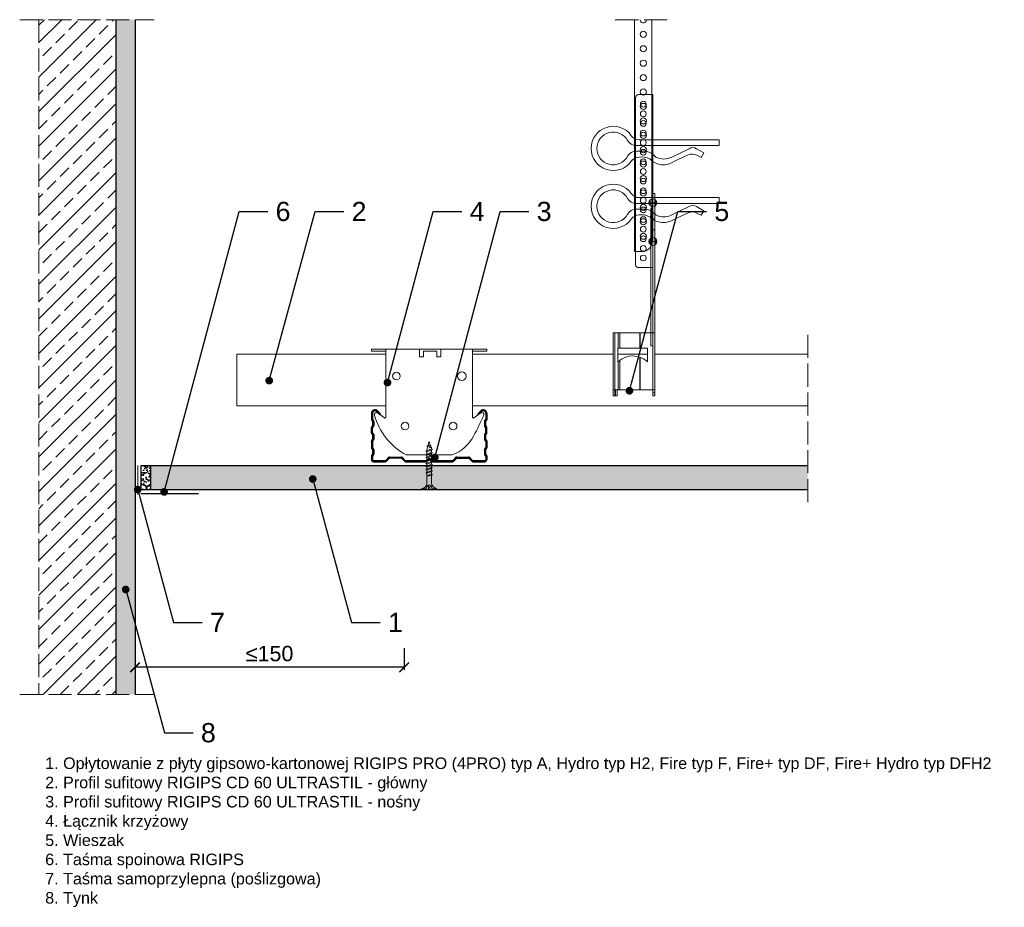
# Model space of a CAD drawing. Header units: millimetres. Extents: x 1337 to 2507, y 1168 to 1630.
# Tile 2 of 2: x 1995 to 2507, y 1168 to 1630. Entities that reach past the tile are written whole.
import ezdxf
from ezdxf import colors
from ezdxf.entities.mleader import LeaderData, LeaderLine
from ezdxf.math import Vec2, Vec3

# ---------------------------------------------------------------- set-up
doc = ezdxf.new("R2010")
doc.units = ezdxf.units.MM
doc.linetypes.add('ACAD_ISO02W100', pattern=[15, 12, -3])
for name, color, linetype, lineweight in [('_RIGIPS AKCESORIA', 7, 'Continuous', 18), ('_RIGIPS G-K', 7, 'Continuous', 25), ('_RIGIPS PROFIL', 7, 'Continuous', 18), ('KRESKOWANIE', 7, 'Continuous', 9), ('PRZERYWANA', 7, 'ACAD_ISO02W100', 9)]:
    doc.layers.add(name, color=color, linetype=linetype, lineweight=lineweight)
doc.styles.get("Standard").update_dxf_attribs({"font": 'arial.ttf'})
doc.dimstyles.new('ISO-25', dxfattribs={"dimtxt": 2.5, "dimasz": 2.5, "dimexe": 1.25, "dimexo": 0.625, "dimtad": 1, "dimtxsty": 'Standard', "dimcen": 2.5, "dimadec": 0, "dimazin": 0, "dimtfac": 1, "dimtmove": 0, "dimatfit": 3, "dimfxl": 1, "dimarcsym": 0})

# ---------------------------------------------------------------- blocks, each defined once
blk = doc.blocks.new('TN 25')
at = {"layer": '_RIGIPS AKCESORIA'}
for p, q in [((0, -0.84), (0, 7.16)), ((0, 7.16), (0.46, 7.16)), ((0.46, 7.16), (0.46, 4.78)), ((0.46, 4.78), (0, 4.78)), ((0, 3.5), (1.77, 3.5)), ((0, 2.83), (1.77, 2.83)), ((0.46, 1.64), (0, 1.64)), ((0.46, -0.84), (0.46, 1.64)), ((1.77, 3.5), (1.77, 4.2)), ((1.77, 2.83), (1.77, 2.18)), ((3.02, 4.46), (8.47, 4.46)), ((7.49, 2.01), (3.55, 2.01)), ((7.12, 4.46), (7.12, 3.18)), ((8.03, 2.01), (7.12, 4.46)), ((7.12, 3.18), (7.65, 1.53)), ((7.65, 1.53), (8.03, 2.01)), ((9.41, 2.01), (8.03, 2.01)), ((8.47, 4.46), (8.79, 5)), ((9.61, 1.51), (8.47, 4.46)), ((8.79, 5), (9.93, 2.01)), ((9, 4.46), (10.1, 4.46)), ((9.93, 2.01), (9.61, 1.51)), ((11.04, 2.01), (9.93, 2.01)), ((10.1, 4.46), (10.41, 5)), ((11.23, 1.51), (10.1, 4.46)), ((10.41, 5), (11.56, 2.01)), ((10.62, 4.46), (11.67, 4.46)), ((11.56, 2.01), (11.23, 1.51)), ((12.61, 2.01), (11.56, 2.01)), ((11.67, 4.46), (11.99, 5)), ((12.81, 1.51), (11.67, 4.46)), ((11.99, 5), (13.14, 2.01)), ((12.2, 4.46), (13.21, 4.46)), ((13.14, 2.01), (12.81, 1.51)), ((14.15, 2.01), (13.14, 2.01)), ((13.21, 4.46), (13.52, 5)), ((14.34, 1.51), (13.21, 4.46)), ((13.52, 5), (14.67, 2.01)), ((13.73, 4.46), (14.8, 4.46)), ((14.67, 2.01), (14.34, 1.51)), ((15.74, 2.01), (14.67, 2.01)), ((14.8, 4.46), (15.12, 5)), ((15.94, 1.51), (14.8, 4.46)), ((15.12, 5), (16.26, 2.01)), ((15.33, 4.46), (16.42, 4.46)), ((16.26, 2.01), (15.94, 1.51)), ((17.36, 2.01), (16.26, 2.01)), ((16.42, 4.46), (16.73, 5)), ((17.55, 1.51), (16.42, 4.46)), ((16.73, 5), (17.88, 2.01)), ((16.94, 4.46), (17.99, 4.46)), ((17.88, 2.01), (17.55, 1.51)), ((18.93, 2.01), (17.88, 2.01)), ((17.99, 4.46), (18.31, 5)), ((19.13, 1.51), (17.99, 4.46)), ((18.31, 5), (19.45, 2.01)), ((18.52, 4.46), (19.68, 4.46)), ((19.45, 2.01), (19.13, 1.51)), ((19.45, 2.01), (20.62, 2.01)), ((19.68, 4.46), (20, 5)), ((20.82, 1.51), (19.68, 4.46)), ((20, 5), (21.14, 2.01)), ((20.21, 4.46), (20.7, 4.46)), ((20.7, 4.46), (22.28, 3.98)), ((21.14, 2.01), (20.82, 1.51)), ((21.14, 2.01), (21.81, 2.12)), ((21.85, 1.83), (21.67, 3.28)), ((21.67, 3.28), (22.14, 2.4)), ((22.14, 2.4), (21.85, 1.83)), ((22.7, 2.36), (22.14, 2.4)), ((22.28, 3.98), (22.56, 4.37)), ((22.7, 2.36), (22.28, 3.98)), ((22.56, 4.37), (23.03, 2.71)), ((23.03, 2.71), (22.7, 2.36)), ((22.71, 3.85), (25, 3.24)), ((25, 3.24), (23.03, 2.71)), ((0, -0.84), (0.46, -0.84))]:
    blk.add_line(p, q, dxfattribs=at)
for centre, major_axis, ratio, start_param, end_param in [((3.09, 7.67), (0.17, 3.2), 0.826134, 1.773653, 3.180586), ((-0.04, 0.9), (0, 3.93), 0.848176, -0.720942, -0.151112), ((3.37, -1.57), (0.28, 3.57), 0.832181, 0.035984, 1.430787), ((-2.73, 15.91), (0, 14.76), 0.848176, 3.399396, 3.475072), ((0.59, 4.62), (0, 2.81), 0.848176, 3.475072, 3.862535), ((1.66, 3.18), (0, 0.895), 0.848176, -1.552777, -0.720942), ((1.66, 3.18), (0, 0.895), 0.848176, 3.862535, 4.730408)]:
    blk.add_ellipse(centre, major_axis=major_axis, ratio=ratio, start_param=start_param, end_param=end_param, dxfattribs=at)
blk = doc.blocks.new('CD 60 ULTRASTIL')
h = blk.add_hatch()
h.set_pattern_fill('ANSI31', color=256, scale=0.3, style=0)
h.paths.add_polyline_path([(542.88, 684.5, -0.302776), (543.49, 684.5), (544.54, 683.79, 0.148069), (544.85, 683.7), (555.42, 683.7, 0.198912), (555.81, 683.86), (557.38, 685.44, -0.198912), (557.77, 685.6), (563.59, 685.6, -0.198912), (563.98, 685.44), (565.55, 683.86, 0.198912), (565.94, 683.7), (572.18, 683.7, 0.414214), (573.18, 684.7), (573.18, 686.74, 0.198912), (573.02, 687.12), (572.74, 687.4, -0.198912), (572.58, 687.79), (572.58, 689.87, -0.198912), (572.74, 690.26), (573.02, 690.54, 0.198912), (573.18, 690.93), (573.18, 694.47, 0.198912), (573.02, 694.86), (572.74, 695.14, -0.198912), (572.58, 695.53), (572.58, 697.61, -0.198912), (572.74, 698), (573.02, 698.28, 0.198912), (573.18, 698.67), (573.18, 701.47, 0.198912), (573.02, 701.86), (572.74, 702.14, -0.198912), (572.58, 702.53), (572.58, 704.61, -0.198912), (572.74, 705), (573.02, 705.28, 0.198912), (573.18, 705.67), (573.18, 708.9, 0.666128), (570.12, 710.18), (568.55, 708.63), (568.93, 708.24), (570.5, 709.79, -0.666128), (572.63, 708.9), (572.63, 705.9, -0.198912), (572.47, 705.51), (572.19, 705.23, 0.198912), (572.03, 704.84), (572.03, 702.3, 0.198912), (572.19, 701.91), (572.47, 701.63, -0.198912), (572.63, 701.25), (572.63, 698.9, -0.198912), (572.47, 698.51), (572.19, 698.23, 0.198912), (572.03, 697.84), (572.03, 695.3, 0.198912), (572.19, 694.91), (572.47, 694.63, -0.198912), (572.63, 694.25), (572.63, 691.16, -0.198912), (572.47, 690.77), (572.19, 690.49, 0.198912), (572.03, 690.1), (572.03, 687.56, 0.198912), (572.19, 687.17), (572.47, 686.9, -0.198912), (572.63, 686.51), (572.63, 684.7, -0.414214), (572.18, 684.25), (566.17, 684.25, -0.198912), (565.78, 684.41), (564.2, 685.99, 0.198912), (563.82, 686.15), (557.55, 686.15, 0.198912), (557.16, 685.99), (555.58, 684.41, -0.198912), (555.19, 684.25), (545.01, 684.25, -0.148069), (544.71, 684.34), (543.49, 685.16, 0.302776), (542.88, 685.16), (541.65, 684.34, -0.148069), (541.35, 684.25), (531.17, 684.25, -0.198912), (530.78, 684.41), (529.2, 685.99, 0.198912), (528.82, 686.15), (522.55, 686.15, 0.198912), (522.16, 685.99), (520.58, 684.41, -0.198912), (520.19, 684.25), (514.18, 684.25, -0.414214), (513.73, 684.7), (513.73, 686.51, -0.198912), (513.89, 686.9), (514.17, 687.17, 0.198912), (514.33, 687.56), (514.33, 690.1, 0.198912), (514.17, 690.49), (513.89, 690.77, -0.198912), (513.73, 691.16), (513.73, 694.25, -0.198912), (513.89, 694.63), (514.17, 694.91, 0.198912), (514.33, 695.3), (514.33, 697.84, 0.198912), (514.17, 698.23), (513.89, 698.51, -0.198912), (513.73, 698.9), (513.73, 701.25, -0.198912), (513.89, 701.63), (514.17, 701.91, 0.198912), (514.33, 702.3), (514.33, 704.84, 0.198912), (514.17, 705.23), (513.89, 705.51, -0.198912), (513.73, 705.9), (513.73, 708.9, -0.666128), (515.86, 709.79), (517.43, 708.24), (517.81, 708.63), (516.25, 710.18, 0.666128), (513.18, 708.9), (513.18, 705.67, 0.198912), (513.34, 705.28), (513.62, 705, -0.198912), (513.78, 704.61), (513.78, 702.53, -0.198912), (513.62, 702.14), (513.34, 701.86, 0.198912), (513.18, 701.47), (513.18, 698.67, 0.198912), (513.34, 698.28), (513.62, 698, -0.198912), (513.78, 697.61), (513.78, 695.53, -0.198912), (513.62, 695.14), (513.34, 694.86, 0.198912), (513.18, 694.47), (513.18, 690.93, 0.198912), (513.34, 690.54), (513.62, 690.26, -0.198912), (513.78, 689.87), (513.78, 687.79, -0.198912), (513.62, 687.4), (513.34, 687.12, 0.198912), (513.18, 686.74), (513.18, 684.7, 0.414214), (514.18, 683.7), (520.42, 683.7, 0.198912), (520.81, 683.86), (522.38, 685.44, -0.198912), (522.77, 685.6), (528.59, 685.6, -0.198912), (528.98, 685.44), (530.55, 683.86, 0.198912), (530.94, 683.7), (541.51, 683.7, 0.148069), (541.82, 683.79)])
for p, q in [((513.18, 708.9), (513.18, 705.67)), ((513.73, 708.9), (513.73, 705.9)), ((515.86, 709.79), (517.43, 708.24)), ((516.25, 710.18), (517.81, 708.63)), ((517.43, 708.24), (517.81, 708.63)), ((570.12, 710.18), (568.55, 708.63)), ((568.93, 708.24), (568.55, 708.63)), ((570.5, 709.79), (568.93, 708.24)), ((572.63, 708.9), (572.63, 705.9)), ((573.18, 708.9), (573.18, 705.67)), ((513.34, 705.28), (513.62, 705)), ((513.34, 701.86), (513.62, 702.14)), ((513.78, 704.61), (513.78, 702.53)), ((513.89, 705.51), (514.17, 705.23)), ((513.89, 701.63), (514.17, 701.91)), ((514.33, 704.84), (514.33, 702.3)), ((572.03, 704.84), (572.03, 702.3)), ((572.47, 705.51), (572.19, 705.23)), ((572.47, 701.63), (572.19, 701.91)), ((572.58, 704.61), (572.58, 702.53)), ((573.02, 705.28), (572.74, 705)), ((573.02, 701.86), (572.74, 702.14)), ((513.18, 698.67), (513.18, 701.47)), ((513.34, 698.28), (513.62, 698)), ((513.73, 698.9), (513.73, 701.25)), ((513.78, 697.61), (513.78, 695.53)), ((513.89, 698.51), (514.17, 698.23)), ((514.33, 697.84), (514.33, 695.3)), ((572.03, 697.84), (572.03, 695.3)), ((572.47, 698.51), (572.19, 698.23)), ((572.58, 697.61), (572.58, 695.53)), ((572.63, 698.9), (572.63, 701.25)), ((573.02, 698.28), (572.74, 698)), ((573.18, 698.67), (573.18, 701.47)), ((513.18, 694.47), (513.18, 690.93)), ((513.34, 694.86), (513.62, 695.14)), ((513.73, 694.25), (513.73, 691.16)), ((513.89, 694.63), (514.17, 694.91)), ((572.47, 694.63), (572.19, 694.91)), ((572.63, 694.25), (572.63, 691.16)), ((573.02, 694.86), (572.74, 695.14)), ((573.18, 694.47), (573.18, 690.93)), ((513.18, 686.74), (513.18, 684.7)), ((513.34, 690.54), (513.62, 690.26)), ((513.34, 687.12), (513.62, 687.4)), ((513.73, 686.51), (513.73, 684.7)), ((513.78, 689.87), (513.78, 687.79)), ((513.89, 690.77), (514.17, 690.49)), ((513.89, 686.9), (514.17, 687.17)), ((514.33, 690.1), (514.33, 687.56)), ((572.03, 690.1), (572.03, 687.56)), ((572.47, 690.77), (572.19, 690.49)), ((572.47, 686.9), (572.19, 687.17)), ((572.58, 689.87), (572.58, 687.79)), ((572.63, 686.51), (572.63, 684.7)), ((573.02, 690.54), (572.74, 690.26)), ((573.02, 687.12), (572.74, 687.4)), ((573.18, 686.74), (573.18, 684.7)), ((514.18, 684.25), (520.19, 684.25)), ((514.18, 683.7), (520.42, 683.7)), ((520.58, 684.41), (522.16, 685.99)), ((520.81, 683.86), (522.38, 685.44)), ((522.55, 686.15), (528.82, 686.15)), ((528.59, 685.6), (522.77, 685.6)), ((530.55, 683.86), (528.98, 685.44)), ((530.78, 684.41), (529.2, 685.99)), ((530.94, 683.7), (541.51, 683.7)), ((531.17, 684.25), (541.35, 684.25)), ((541.65, 684.34), (542.88, 685.16)), ((541.82, 683.79), (542.88, 684.5)), ((544.71, 684.34), (543.49, 685.16)), ((544.54, 683.79), (543.49, 684.5)), ((544.85, 683.7), (555.42, 683.7)), ((545.01, 684.25), (555.19, 684.25)), ((555.58, 684.41), (557.16, 685.99)), ((555.81, 683.86), (557.38, 685.44)), ((557.55, 686.15), (563.82, 686.15)), ((557.77, 685.6), (563.59, 685.6)), ((565.55, 683.86), (563.98, 685.44)), ((565.78, 684.41), (564.2, 685.99)), ((565.94, 683.7), (572.18, 683.7)), ((566.17, 684.25), (572.18, 684.25))]:
    blk.add_line(p, q)
for centre, radius, start, end in [((514.98, 708.9), 1.8, 45.3251, 180), ((514.98, 708.9), 1.25, 45.3251, 180), ((571.38, 708.9), 1.8, 360, 134.6749), ((571.38, 708.9), 1.25, 360, 134.6749), ((513.73, 705.67), 0.55, 180, 225), ((513.73, 701.47), 0.55, 135, 180), ((513.23, 704.61), 0.55, 0, 45), ((513.23, 702.53), 0.55, 315, 0), ((514.28, 705.9), 0.55, 180, 225), ((513.78, 704.84), 0.55, 0, 45), ((513.78, 702.3), 0.55, 315, 0), ((572.58, 704.84), 0.55, 135, 180), ((572.58, 702.3), 0.55, 180, 225), ((572.08, 705.9), 0.55, 315, 0), ((573.13, 704.61), 0.55, 135, 180), ((573.13, 702.53), 0.55, 180, 225), ((572.63, 705.67), 0.55, 315, 0), ((572.63, 701.47), 0.55, 0, 45), ((513.73, 698.67), 0.55, 180, 225), ((513.23, 697.61), 0.55, 360, 45), ((514.28, 701.25), 0.55, 135, 180), ((514.28, 698.9), 0.55, 180, 225), ((513.78, 697.84), 0.55, 0, 45), ((572.58, 697.84), 0.55, 135, 180), ((572.08, 701.25), 0.55, 0, 45), ((572.08, 698.9), 0.55, 315, 0), ((573.13, 697.61), 0.55, 135, 180), ((572.63, 698.67), 0.55, 315, 0), ((513.73, 694.47), 0.55, 135, 180), ((513.23, 695.53), 0.55, 315, 0), ((514.28, 694.25), 0.55, 135, 180), ((513.78, 695.3), 0.55, 315, 0), ((572.58, 695.3), 0.55, 180, 225), ((572.08, 694.25), 0.55, 0, 45), ((573.13, 695.53), 0.55, 180, 225), ((572.63, 694.47), 0.55, 0, 45), ((513.73, 690.93), 0.55, 180, 225), ((513.73, 686.74), 0.55, 135, 180), ((513.23, 689.87), 0.55, 0, 45), ((513.23, 687.79), 0.55, 315, 0), ((514.28, 691.16), 0.55, 180, 225), ((514.28, 686.51), 0.55, 135, 180), ((513.78, 690.1), 0.55, 360, 45), ((513.78, 687.56), 0.55, 315, 360), ((572.58, 690.1), 0.55, 135, 180), ((572.58, 687.56), 0.55, 180, 225), ((572.08, 691.16), 0.55, 315, 0), ((572.08, 686.51), 0.55, 360, 45), ((573.13, 689.87), 0.55, 135, 180), ((573.13, 687.79), 0.55, 180, 225), ((572.63, 690.93), 0.55, 315, 0), ((572.63, 686.74), 0.55, 360, 45), ((514.18, 684.7), 1, 180, 270), ((514.18, 684.7), 0.45, 180, 270), ((520.19, 684.8), 0.55, 270, 315), ((520.42, 684.25), 0.55, 270, 315), ((522.55, 685.6), 0.55, 90, 135), ((522.77, 685.05), 0.55, 90, 135), ((528.59, 685.05), 0.55, 45, 90), ((528.82, 685.6), 0.55, 45, 90), ((530.94, 684.25), 0.55, 225, 270), ((531.17, 684.8), 0.55, 225, 270), ((541.35, 684.8), 0.55, 270, 303.6901), ((541.51, 684.25), 0.55, 270, 303.6901), ((543.18, 684.7), 0.55, 56.3099, 123.6901), ((543.18, 684.04), 0.55, 56.3099, 123.6901), ((544.85, 684.25), 0.55, 236.3099, 270), ((545.01, 684.8), 0.55, 236.3099, 270), ((555.19, 684.8), 0.55, 270, 315), ((555.42, 684.25), 0.55, 270, 315), ((557.55, 685.6), 0.55, 90, 135), ((557.77, 685.05), 0.55, 90, 135), ((563.59, 685.05), 0.55, 45, 90), ((563.82, 685.6), 0.55, 45, 90), ((565.94, 684.25), 0.55, 225, 270), ((566.17, 684.8), 0.55, 225, 270), ((572.18, 684.7), 1, 270, 0), ((572.18, 684.7), 1, 270, 360), ((572.18, 684.7), 0.45, 270, 360)]:
    blk.add_arc(centre, radius, start, end)
blk = doc.blocks.new('Lacznik krzyzowy (widok2)')
at = {"layer": '_RIGIPS AKCESORIA'}
for p, q in [((94.8, 91.5, 218.36), (94.8, 90.5, 218.36)), ((94.8, 91.5, 218.36), (154.8, 91.5, 218.36)), ((94.8, 90.5, 218.36), (102.3, 90.5, 218.36)), ((102.3, 56.15, 218.36), (102.3, 91.5, 218.36)), ((119.8, 91.5, 218.36), (119.8, 87.5, 218.36)), ((130.8, 91.5, 218.36), (119.8, 91.5, 218.36)), ((119.8, 87.5, 218.36), (121.8, 87.5, 218.36)), ((121.8, 87.5, 218.36), (121.8, 90.5, 218.36)), ((121.8, 90.5, 218.36), (128.85, 90.5, 218.36)), ((128.85, 90.5, 218.36), (128.85, 87.5, 218.36)), ((128.85, 87.5, 218.36), (130.85, 87.5, 218.36)), ((130.85, 91.5, 218.36), (130.85, 87.5, 218.36)), ((147.3, 91.5, 218.36), (147.3, 56.15, 218.36)), ((154.8, 90.5, 218.36), (147.3, 90.5, 218.36)), ((154.8, 91.5, 218.36), (154.8, 90.5, 218.36)), ((97.87, 58.35, 218.36), (101.51, 55.74, 218.36)), ((148.09, 55.74, 218.36), (151.73, 58.35, 218.36)), ((136.8, 36.5, 218.36), (112.81, 36.5, 218.36))]:
    blk.add_line(p, q, dxfattribs=at)
for centre, radius in [((107.8, 77.5, 218.36), 2), ((141.8, 77.5, 218.36), 2.24), ((112.3, 51.5, 218.36), 2), ((137.3, 51.5, 218.36), 2)]:
    blk.add_circle(centre, radius, dxfattribs=at)
for centre, radius, start, end in [((97.29, 57.53, 218.36), 1, 122.1388, 189.8152), ((129.23, 66.45, 218.36), 34.16, 195.4351, 241.2658), ((97.29, 57.53, 218.36), 1, 54.4623, 122.1388), ((20.47, 114.78, 218.36), 144.71, 331.7398, 336.6225), ((152.32, 57.53, 218.36), 1, 350.1848, 125.5377), ((101.8, 56.15, 218.36), 0.5, 234.4623, 0), ((147.8, 56.15, 218.36), 0.5, 180, 305.5377), ((129.12, 56.49, 218.36), 21.41, 291.013, 331.4749)]:
    blk.add_arc(centre, radius, start, end, dxfattribs=at)
blk = doc.blocks.new('wieszak noniuszowy bok')
at = {"layer": '_RIGIPS AKCESORIA', "lineweight": 0}
for p, q in [((1390.98, 5092.86), (1390.98, 5179.86)), ((1392.48, 5181.36), (1399.98, 5181.36)), ((1399.98, 5024.65), (1399.98, 5181.36)), ((1399.98, 5129.95), (1399.97, 5129.95)), ((1399.98, 5129.95), (1401, 5129.95)), ((1401, 5129.95), (1401, 5024.65)), ((1401, 5129.95), (1401, 5129.95)), ((1398.54, 5126.58), (1398.54, 5123.65)), ((1399.98, 5126.06), (1399.98, 5102.02)), ((1401.42, 5126.58), (1401.42, 5123.65)), ((1398.96, 5122.28), (1399.98, 5122.28)), ((1398.96, 5122.28), (1399.98, 5122.28)), ((1398.96, 5122.28), (1398.96, 5050.72)), ((1399.98, 5116.66), (1401, 5116.66)), ((1399.98, 5116.63), (1399.98, 5116.66)), ((1399.98, 5116.66), (1399.98, 5116.63)), ((1399.98, 5116.62), (1399.98, 5116.63)), ((1399.98, 5116.63), (1399.98, 5116.56)), ((1399.98, 5116.55), (1399.98, 5116.63)), ((1399.98, 5116.63), (1399.98, 5116.55)), ((1399.98, 5116.55), (1399.98, 5116.62)), ((1399.98, 5116.56), (1399.98, 5116.43)), ((1399.98, 5116.42), (1399.98, 5116.55)), ((1399.98, 5116.41), (1399.98, 5116.55)), ((1399.98, 5116.55), (1399.98, 5116.41)), ((1399.98, 5116.43), (1399.98, 5116.25)), ((1399.98, 5116.24), (1399.98, 5116.42)), ((1399.98, 5116.21), (1399.98, 5116.41)), ((1399.98, 5116.41), (1399.98, 5116.21)), ((1399.98, 5116.25), (1399.98, 5116.01)), ((1399.98, 5116), (1399.98, 5116.24)), ((1399.98, 5115.97), (1399.98, 5116.21)), ((1399.98, 5116.21), (1399.98, 5115.97)), ((1399.98, 5116.01), (1399.98, 5115.74)), ((1399.98, 5115.71), (1399.98, 5116)), ((1399.98, 5115.69), (1399.98, 5115.97)), ((1399.98, 5115.97), (1399.98, 5115.69)), ((1399.98, 5115.74), (1399.98, 5115.41)), ((1399.98, 5115.38), (1399.98, 5115.71)), ((1399.98, 5115.37), (1399.98, 5115.69)), ((1399.98, 5115.69), (1399.98, 5115.37)), ((1399.98, 5115.41), (1399.98, 5115.05)), ((1399.98, 5115.02), (1399.98, 5115.38)), ((1399.98, 5115.02), (1399.98, 5115.37)), ((1399.98, 5115.37), (1399.98, 5115.02)), ((1399.98, 5115.05), (1399.98, 5114.67)), ((1399.98, 5114.65), (1399.98, 5115.02)), ((1399.98, 5114.64), (1399.98, 5115.02)), ((1399.98, 5115.02), (1399.98, 5114.64)), ((1399.98, 5114.67), (1399.98, 5114.28)), ((1399.98, 5114.25), (1399.98, 5114.65)), ((1399.98, 5114.25), (1399.98, 5114.64)), ((1399.98, 5114.64), (1399.98, 5114.25)), ((1399.98, 5114.28), (1399.98, 5113.88)), ((1399.98, 5113.85), (1399.98, 5114.25)), ((1399.98, 5113.84), (1399.98, 5114.25)), ((1399.98, 5114.25), (1399.98, 5113.84)), ((1399.98, 5113.88), (1399.98, 5113.48)), ((1399.98, 5113.46), (1399.98, 5113.85)), ((1399.98, 5113.84), (1399.98, 5113.44)), ((1399.98, 5113.44), (1399.98, 5113.84)), ((1399.98, 5113.48), (1399.98, 5113.1)), ((1399.98, 5113.07), (1399.98, 5113.46)), ((1399.98, 5113.44), (1399.98, 5113.06)), ((1399.98, 5113.06), (1399.98, 5113.44)), ((1399.98, 5113.1), (1399.98, 5112.75)), ((1399.98, 5112.72), (1399.98, 5113.07)), ((1399.98, 5113.06), (1399.98, 5112.68)), ((1399.98, 5112.68), (1399.98, 5113.06)), ((1399.98, 5112.75), (1399.98, 5112.42)), ((1399.98, 5112.4), (1399.98, 5112.72)), ((1399.98, 5112.68), (1399.98, 5112.33)), ((1399.98, 5112.33), (1399.98, 5112.68)), ((1399.98, 5112.42), (1399.98, 5112.14)), ((1399.98, 5112.12), (1399.98, 5112.4)), ((1399.98, 5112.33), (1399.98, 5112)), ((1399.98, 5112), (1399.98, 5112.33)), ((1399.98, 5112.14), (1399.98, 5111.9)), ((1399.98, 5111.89), (1399.98, 5112.12)), ((1399.98, 5112), (1399.98, 5111.72)), ((1399.98, 5111.72), (1399.98, 5112)), ((1399.98, 5111.9), (1399.98, 5111.72)), ((1399.98, 5111.72), (1399.98, 5111.89)), ((1399.98, 5111.72), (1399.98, 5111.6)), ((1399.98, 5111.59), (1399.98, 5111.72)), ((1399.98, 5111.72), (1399.98, 5111.48)), ((1399.98, 5111.48), (1399.98, 5111.72)), ((1399.98, 5111.6), (1399.98, 5111.54)), ((1399.98, 5111.53), (1399.98, 5111.59)), ((1399.98, 5111.54), (1399.98, 5111.53)), ((1399.98, 5111.48), (1399.98, 5111.29)), ((1399.98, 5111.29), (1399.98, 5111.48)), ((1399.98, 5111.29), (1399.98, 5111.15)), ((1399.98, 5111.15), (1399.98, 5111.29)), ((1399.98, 5111.15), (1399.98, 5111.06)), ((1399.98, 5111.06), (1399.98, 5111.15)), ((1399.98, 5111.06), (1399.98, 5111.04)), ((1399.98, 5111.04), (1399.98, 5111.06)), ((1399.98, 5111.04), (1401, 5111.04)), ((1398.54, 5106.42), (1398.54, 5103.49)), ((1399.98, 5102.02), (1399.98, 5102.1)), ((1401.42, 5106.42), (1401.42, 5103.49)), ((1399.98, 5091.36), (1392.48, 5091.36)), ((1400.98, 5057.36), (1379.24, 5057.36)), ((1379.24, 5057.36), (1379.24, 5024.65)), ((1380.12, 5057.36), (1380.12, 5024.65)), ((1381.9, 5057.36), (1381.9, 5049.5)), ((1382.79, 5057.36), (1382.79, 5049.5)), ((1393.13, 5057.36), (1393.13, 5049.5)), ((1393.4, 5057.36), (1393.4, 5049.5)), ((1400.98, 5057.36), (1401, 5057.36)), ((1401, 5057.36), (1400.98, 5057.36)), ((1398.96, 5050.72), (1399.98, 5050.72)), ((1381.81, 5042.35), (1381.81, 5049.5)), ((1397.14, 5049.5), (1381.81, 5049.5)), ((1397.14, 5042.35), (1397.14, 5049.5)), ((1381.9, 5042.43), (1381.9, 5027.72)), ((1382.79, 5043.18), (1382.79, 5027.72)), ((1393.13, 5044.79), (1393.13, 5027.72)), ((1393.4, 5044.69), (1393.4, 5027.72)), ((1379.24, 5027.72), (1401, 5027.72)), ((1380.57, 5027.72), (1380.57, 5024.65)), ((1381.46, 5024.65), (1381.46, 5027.72)), ((1399.98, 5026.19), (1401, 5026.19)), ((1379.24, 5024.65), (1381.46, 5024.65)), ((1401, 5024.65), (1399.98, 5024.65))]:
    blk.add_line(p, q, dxfattribs=at)
at = {"layer": '_RIGIPS AKCESORIA'}
for p, q in [((1397.92, 5125.12), (1402.03, 5125.12)), ((1397.92, 5104.96), (1402.03, 5104.96))]:
    blk.add_line(p, q, dxfattribs=at)
for centre, radius in [((1394.98, 5176.36), 1.5), ((1394.98, 5171.36), 1.5), ((1394.98, 5166.36), 1.5), ((1394.98, 5161.36), 1.5), ((1394.98, 5156.36), 1.5), ((1394.98, 5151.36), 1.5), ((1394.98, 5146.36), 1.5), ((1394.98, 5141.36), 1.5), ((1394.98, 5136.36), 1.5), ((1394.98, 5131.36), 1.5), ((1394.98, 5126.36), 1.5), ((1394.98, 5121.36), 1.5), ((1399.98, 5125.12), 2.06), ((1394.98, 5116.36), 1.5), ((1394.98, 5111.36), 1.5), ((1394.98, 5106.36), 1.5), ((1399.98, 5104.96), 2.06), ((1394.98, 5101.36), 1.5), ((1394.98, 5096.36), 1.5)]:
    blk.add_circle(centre, radius, dxfattribs=at)
at = {"layer": '_RIGIPS AKCESORIA', "lineweight": 0}
for centre, start, end in [((1392.48, 5179.86), 90, 180), ((1392.48, 5092.86), 180, 270)]:
    blk.add_arc(centre, 1.5, start, end, dxfattribs=at)
at = {"layer": '_RIGIPS AKCESORIA'}
blk.add_arc((1389.48, 5034.29), 11.12, 46.445, 133.4017, dxfattribs=at)
blk = doc.blocks.new('klamra')
at = {"layer": '_RIGIPS AKCESORIA'}
for p, q in [((6831.19, 2764.92), (6831.19, 2808.19)), ((6834.19, 2802.92), (6834.19, 2808.19)), ((6828.19, 2764.92), (6828.19, 2806.53)), ((6832.87, 2780.55), (6837.19, 2789.57)), ((6839.31, 2788.09), (6836.06, 2780.95)), ((6832.86, 2776.63), (6835, 2772.92)), ((6836.19, 2776.54), (6837.38, 2774.29)), ((6835, 2772.92), (6837.38, 2774.29)), ((6831.19, 2764.92), (6828.19, 2764.92))]:
    blk.add_line(p, q, dxfattribs=at)
for centre, radius, start, end in [((6832.69, 2820.02), 11.5, 305.1527, 234.8473), ((6832.69, 2820.02), 8.5, 298.7822, 241.2178), ((6826.19, 2808.19), 5, 0, 61.2178), ((6839.19, 2808.19), 5, 118.7822, 180), ((6823.19, 2806.53), 5, 0, 54.8473), ((6842.19, 2806.53), 5, 125.1527, 180), ((6843.93, 2805.32), 10.09, 195.2653, 228.1308), ((6845.23, 2805.18), 8.16, 170.4436, 210.2847), ((6829.23, 2793.69), 8.97, 332.6387, 27.3613), ((6831.19, 2793.92), 10, 324.3132, 45.573), ((6835.87, 2778.58), 3.59, 146.8414, 212.9715), ((6840.61, 2778.88), 5, 155.5109, 207.8622)]:
    blk.add_arc(centre, radius, start, end, dxfattribs=at)
blk = doc.blocks.new('noniusz uciety')
at = {"layer": '_RIGIPS AKCESORIA'}
for p, q in [((1663.33, 1509.33), (1663.33, 1629.95)), ((1672.33, 1514.33), (1672.33, 1629.95)), ((1667.33, 1509.33), (1663.33, 1509.33))]:
    blk.add_line(p, q, dxfattribs=at)
for centre in [(1667.88, 1622.34), (1667.88, 1614.84), (1667.88, 1607.34), (1667.88, 1599.84), (1667.88, 1592.34), (1667.88, 1584.84), (1667.88, 1577.34), (1667.88, 1569.84), (1667.88, 1562.34), (1667.88, 1554.84), (1667.88, 1547.34), (1667.88, 1539.84), (1667.88, 1532.34), (1667.88, 1524.84), (1667.88, 1517.34)]:
    blk.add_circle(centre, 1.6, dxfattribs=at)
for centre, radius, start, end in [((1667.88, 1629.84), 1.6, 175.8835, 4.1165), ((1667.33, 1514.33), 5, 270, 0)]:
    blk.add_arc(centre, radius, start, end, dxfattribs=at)
blk = doc.blocks.new('_Dot')
at = {"color": 0, "linetype": 'ByBlock', "lineweight": -2}
blk.add_line((-0.5, 0), (-1, 0), dxfattribs=at)
at = {"color": 0, "linetype": 'ByBlock', "const_width": 0.5}
blk.add_lwpolyline([(-0.25, 0, 1), (0.25, 0, 1)], format="xyb", close=True, dxfattribs=at)
blk = doc.blocks.new('_ArchTick')
at = {"color": 0, "linetype": 'ByBlock', "const_width": 0.15}
blk.add_lwpolyline([(-0.5, -0.5), (0.5, 0.5)], dxfattribs=at)
blk = doc.blocks.new('*D19')
at = {"layer": 'Defpoints', "color": 0, "transparency": 16777216}
for p in [(2195.2, 1410.55), (2055.2, 1382.55), (2055.2, 1293.12)]:
    blk.add_point(p, dxfattribs=at)
at = {"layer": 'KRESKOWANIE', "color": 0, "lineweight": -2, "transparency": 16777216}
for p, q in [((2055.2, 1303.12), (2055.2, 1291.87)), ((2195.2, 1303.12), (2195.2, 1291.87)), ((2195.2, 1293.12), (2055.2, 1293.12))]:
    blk.add_line(p, q, dxfattribs=at)
at = {"layer": 'KRESKOWANIE', "color": 0, "lineweight": -2, "transparency": 16777216, "xscale": 5, "yscale": 5, "zscale": 5, "rotation": 180}
blk.add_blockref('_ArchTick', (2055.2, 1293.12), dxfattribs=at)
at = {"layer": 'KRESKOWANIE', "color": 0, "lineweight": -2, "transparency": 16777216, "xscale": 5, "yscale": 5, "zscale": 5}
blk.add_blockref('_ArchTick', (2195.2, 1293.12), dxfattribs=at)
at = {"layer": 'KRESKOWANIE', "color": 0, "transparency": 16777216, "insert": (2125.2, 1300.21), "char_height": 8, "attachment_point": 5}
blk.add_mtext('≤150', dxfattribs=at)

msp = doc.modelspace()

# ---------------------------------------------------------------- hatches: boundary and pattern name
at = {"layer": '_RIGIPS G-K'}
h = msp.add_hatch(dxfattribs=at)
h.set_pattern_fill('AR-SAND', color=256, scale=0.05, style=0)
h.set_pattern_definition([(322.5, (43.6666, 2488.4351), (-0.0800016, -2.4470662), [0, -1.9304, 0, -2.159, 0, -2.06375]), (352.5, (43.6666, 2488.435), (2.2476164, -3.5841255), [0, -1.0414, 0, -1.7399, 0, -0.66675]), (32.5, (42.1045, 2488.4351), (3.9549619, -0.007186), [0, -0.635, 0, -2.286, 0, -2.9845]), (42.5, (42.1045, 2488.435), (3.8177823, -1.1146466), [0, -0.3175, 0, -1.4986, 0, -1.7145])])
h.paths.add_polyline_path([(2058.203, 1385.551), (2063.203, 1385.551), (2063.203, 1398.051), (2058.203, 1398.051)])
h = msp.add_hatch(dxfattribs=at)
h.set_pattern_fill('DOTS', color=256, scale=2, angle=225, style=0)
h.set_pattern_definition([(225, (473, -0.9), (1.122532, -3.367596), [0, -3.175])])
h.paths.add_polyline_path([(2405.203, 1385.551), (2405.203, 1398.051), (2063.203, 1398.051), (2063.203, 1385.551)])
at = {"layer": 'KRESKOWANIE'}
h = msp.add_hatch(dxfattribs=at)
h.set_pattern_fill('ANSI33', color=256, scale=2, angle=180, style=0)
h.set_pattern_definition([(225, (-240, 414.568), (8.980256, -8.980256), []), (225, (-248.98, 414.568), (8.980256, -8.980256), [6.35, -3.175])])
h.paths.add_polyline_path([(2045.203, 1629.951), (2005.203, 1629.951), (2005.203, 1278.951), (2045.203, 1278.951)])
h = msp.add_hatch(dxfattribs=at)
h.set_pattern_fill('AR-SAND', color=256, scale=0.1, style=0)
h.paths.add_polyline_path([(2055.203, 1629.951), (2045.203, 1629.951), (2045.203, 1278.951), (2055.203, 1278.951)])

# ---------------------------------------------------------------- linework, layer by layer
for p, q in [((2045.203, 1629.951), (2045.203, 1278.951)), ((2055.203, 1629.951), (2055.203, 1278.951))]:
    msp.add_line(p, q)
at = {"layer": '_RIGIPS AKCESORIA'}
msp.add_line((2056.703, 1398.051), (2056.703, 1383.051), dxfattribs=at)
at = {"layer": '_RIGIPS G-K'}
for p, q in [((2058.203, 1398.051), (2405.203, 1398.051)), ((2058.203, 1398.051), (2058.203, 1385.551)), ((2063.203, 1398.051), (2063.203, 1385.551)), ((2058.203, 1385.551), (2405.203, 1385.551)), ((2058.203, 1383.551), (2088.203, 1383.551))]:
    msp.add_line(p, q, dxfattribs=at)
at = {"layer": '_RIGIPS PROFIL'}
for p, q in [((2185.703, 1456.051), (2108.203, 1456.051)), ((2108.203, 1456.051), (2108.203, 1429.051)), ((2303.89, 1456.051), (2230.703, 1456.051)), ((2321.789, 1456.051), (2306.461, 1456.051)), ((2405.203, 1456.051), (2325.654, 1456.051)), ((2185.703, 1429.051), (2108.203, 1429.051)), ((2405.203, 1429.051), (2230.703, 1429.051))]:
    msp.add_line(p, q, dxfattribs=at)
at = {"layer": 'PRZERYWANA'}
for p, q in [((1995.203, 1629.951), (2065.203, 1629.951)), ((2005.203, 1629.951), (2005.203, 1278.951)), ((2305.068, 1629.951), (2334.068, 1629.951)), ((2405.203, 1466.051), (2405.203, 1376.451)), ((1995.203, 1278.951), (2065.203, 1278.951))]:
    msp.add_line(p, q, dxfattribs=at)

# ---------------------------------------------------------------- block references
for name, p in [('wieszak noniuszowy bok', (924.65, -3590.358)), ('Lacznik krzyzowy (widok2)', (2083.402, 1367.082, -218.356)), ('CD 60 ULTRASTIL', (1665.023, 716.35))]:
    msp.add_blockref(name, p)
at = {"xscale": -1, "rotation": 90}
for p in [(5124.001, 8395.691), (5124.001, 8365.594)]:
    msp.add_blockref('klamra', p, dxfattribs=at)
at = {"layer": '_RIGIPS AKCESORIA', "rotation": 90}
msp.add_blockref('TN 25', (2211.447, 1385.551), dxfattribs=at)
at = {"layer": '_RIGIPS G-K'}
msp.add_blockref('noniusz uciety', (651.735, 0), dxfattribs=at)

# ---------------------------------------------------------------- texts
at = {"layer": 'KRESKOWANIE', "insert": (2008.468, 1246.218), "char_height": 6, "attachment_point": 1}
msp.add_mtext_dynamic_manual_height_columns('1. Opłytowanie z płyty gipsowo-kartonowej RIGIPS PRO (4PRO) typ A, Hydro typ H2, Fire typ F, Fire+ typ DF, Fire+ Hydro typ DFH2\\P2. Profil sufitowy RIGIPS CD 60 ULTRASTIL - główny\\P3. Profil sufitowy RIGIPS CD 60 ULTRASTIL - nośny\\P4. Łącznik krzyżowy\\P5. Wieszak\\P6. Taśma spoinowa RIGIPS\\P7. Taśma samoprzylepna (poślizgowa)\\P8. Tynk ', width=510.47035, gutter_width=12.5, heights=[0], dxfattribs=at)

# ---------------------------------------------------------------- dimensions: what is measured, and where the dimension line sits
at = {"layer": 'KRESKOWANIE'}
dim = msp.add_linear_dim(base=(2055.203, 1293.125), p1=(2195.203, 1410.551), p2=(2055.203, 1382.551), text='≤150', dimstyle='ISO-25', override={"dimtxt": 8, "dimasz": 5, "dimgap": 3, "dimblk1": 'ArchTick', "dimblk2": 'ArchTick', "dimsah": 1, "dimfxl": 10, "dimfxlon": 1}, dxfattribs=at)
dim.commit()
dim.dimension.update_dxf_attribs({"geometry": '*D19', "text_midpoint": (2125.203, 1300.209)})

# ---------------------------------------------------------------- leaders
ml = msp.add_multileader_mtext('Standard', dxfattribs=at)
ml.set_content('6', color=256)
ml.set_leader_properties()
ml.set_arrow_properties(name='DOT')
ml.build(insert=Vec2(0, 0))
ml.multileader.update_dxf_attribs({"dogleg_length": 15})
ctx = ml.context
ctx.base_point, ctx.char_height, ctx.landing_gap_size, ctx.plane_origin = Vec3(2124.318, 1530.167), 10, 4, Vec3(2070.311, 1384.318)
notes = []
notes.append((ctx, [(0, (1, 1, 0), (2109.318, 1530.167), (1, 0), 15, [(0, [(2070.311, 1384.318)], 0, [])])]))
ctx.mtext.insert, ctx.mtext.flow_direction = Vec3(2128.318, 1535.252), 5
ml = msp.add_multileader_mtext('Standard', dxfattribs=at)
ml.set_content('2', color=256)
ml.set_leader_properties()
ml.set_arrow_properties(name='DOT')
ml.build(insert=Vec2(0, 0))
ml.multileader.update_dxf_attribs({"dogleg_length": 15})
ctx = ml.context
ctx.base_point, ctx.char_height, ctx.landing_gap_size, ctx.plane_origin = Vec3(2163.869, 1530.167), 10, 4, Vec3(2109.861, 1384.318)
notes.append((ctx, [(0, (1, 1, 0), (2148.869, 1530.167), (1, 0), 15, [(0, [(2125.03, 1442.213)], 0, [])])]))
ctx.mtext.insert, ctx.mtext.flow_direction = Vec3(2167.869, 1535.167), 5
ml = msp.add_multileader_mtext('Standard', dxfattribs=at)
ml.set_content('4', color=256)
ml.set_leader_properties()
ml.set_arrow_properties(name='DOT')
ml.build(insert=Vec2(0, 0))
ml.multileader.update_dxf_attribs({"dogleg_length": 15})
ctx = ml.context
ctx.base_point, ctx.char_height, ctx.landing_gap_size, ctx.plane_origin = Vec3(2225.297, 1530.167), 10, 4, Vec3(2171.29, 1384.318)
notes.append((ctx, [(0, (1, 1, 0), (2210.297, 1530.167), (1, 0), 15, [(0, [(2186.542, 1441.207)], 0, [])])]))
ctx.mtext.insert, ctx.mtext.flow_direction = Vec3(2229.297, 1535.167), 5
ml = msp.add_multileader_mtext('Standard', dxfattribs=at)
ml.set_content('3', color=256)
ml.set_leader_properties()
ml.set_arrow_properties(name='DOT')
ml.build(insert=Vec2(0, 0))
ml.multileader.update_dxf_attribs({"dogleg_length": 15})
ctx = ml.context
ctx.base_point, ctx.char_height, ctx.landing_gap_size, ctx.plane_origin = Vec3(2260.162, 1530.167), 10, 4, Vec3(2206.155, 1384.318)
notes.append((ctx, [(0, (1, 1, 0), (2245.162, 1530.167), (1, 0), 15, [(0, [(2211.183, 1402.256)], 0, [])])]))
ctx.mtext.insert, ctx.mtext.flow_direction = Vec3(2264.162, 1535.256), 5
ml = msp.add_multileader_mtext('Standard', dxfattribs=at)
ml.set_content('5', color=256)
ml.set_leader_properties()
ml.set_arrow_properties(name='DOT')
ml.build(insert=Vec2(0, 0))
ml.multileader.update_dxf_attribs({"dogleg_length": 15})
ctx = ml.context
ctx.base_point, ctx.char_height, ctx.landing_gap_size, ctx.plane_origin = Vec3(2352.582, 1530.167), 10, 4, Vec3(2298.575, 1384.318)
notes.append((ctx, [(0, (1, 1, 0), (2337.582, 1530.167), (1, 0), 15, [(0, [(2312.43, 1436.969)], 0, [])])]))
ctx.mtext.insert, ctx.mtext.flow_direction = Vec3(2356.582, 1535.252), 5
ml = msp.add_multileader_mtext('Standard', dxfattribs=at)
ml.set_content('1', color=256)
ml.set_leader_properties()
ml.set_arrow_properties(name='DOT')
ml.build(insert=Vec2(0, 0))
ml.multileader.update_dxf_attribs({"dogleg_length": 15})
ctx = ml.context
ctx.base_point, ctx.char_height, ctx.landing_gap_size, ctx.plane_origin = Vec3(2182.772, 1316.485), 10, 4, Vec3(2128.764, 1462.334)
notes.append((ctx, [(0, (1, 1, 0), (2167.772, 1316.485), (1, 0), 15, [(0, [(2147.666, 1391.041)], 0, [])])]))
ctx.mtext.insert, ctx.mtext.flow_direction = Vec3(2186.772, 1321.485), 5
ml = msp.add_multileader_mtext('Standard', dxfattribs=at)
ml.set_content('7', color=256)
ml.set_leader_properties()
ml.set_arrow_properties(name='DOT')
ml.build(insert=Vec2(0, 0))
ml.multileader.update_dxf_attribs({"dogleg_length": 15})
ctx = ml.context
ctx.base_point, ctx.char_height, ctx.landing_gap_size, ctx.plane_origin = Vec3(2090.212, 1316.485), 10, 4, Vec3(2036.204, 1462.334)
notes.append((ctx, [(0, (1, 1, 0), (2075.212, 1316.485), (1, 0), 15, [(0, [(2056.586, 1385.551)], 0, [])])]))
ctx.mtext.insert, ctx.mtext.flow_direction = Vec3(2094.212, 1321.485), 5
ml = msp.add_multileader_mtext('Standard', dxfattribs=at)
ml.set_content('8', color=256)
ml.set_leader_properties()
ml.set_arrow_properties(name='DOT')
ml.build(insert=Vec2(0, 0))
ml.multileader.update_dxf_attribs({"dogleg_length": 15})
ctx = ml.context
ctx.base_point, ctx.char_height, ctx.landing_gap_size, ctx.plane_origin = Vec3(2085.465, 1259.026), 10, 4, Vec3(2031.457, 1404.875)
notes.append((ctx, [(0, (1, 1, 0), (2070.465, 1259.026), (1, 0), 15, [(0, [(2050.359, 1333.582)], 0, [])])]))
ctx.mtext.insert, ctx.mtext.flow_direction = Vec3(2089.465, 1264.111), 5
for ctx, leaders in notes:
    for number, flags, end, landing, length, lines in leaders:
        leader = LeaderData()
        leader.index, (leader.has_last_leader_line, leader.has_dogleg_vector, leader.attachment_direction) = number, flags
        leader.last_leader_point, leader.dogleg_vector, leader.dogleg_length = Vec3(end), Vec3(landing), length
        for number, points, colour, breaks in lines:
            line = LeaderLine()
            line.index, line.vertices, line.color, line.breaks = number, Vec3.list(points), colors.encode_raw_color(colour), breaks
            leader.lines.append(line)
        ctx.leaders.append(leader)

doc.saveas('drawing.dxf')
